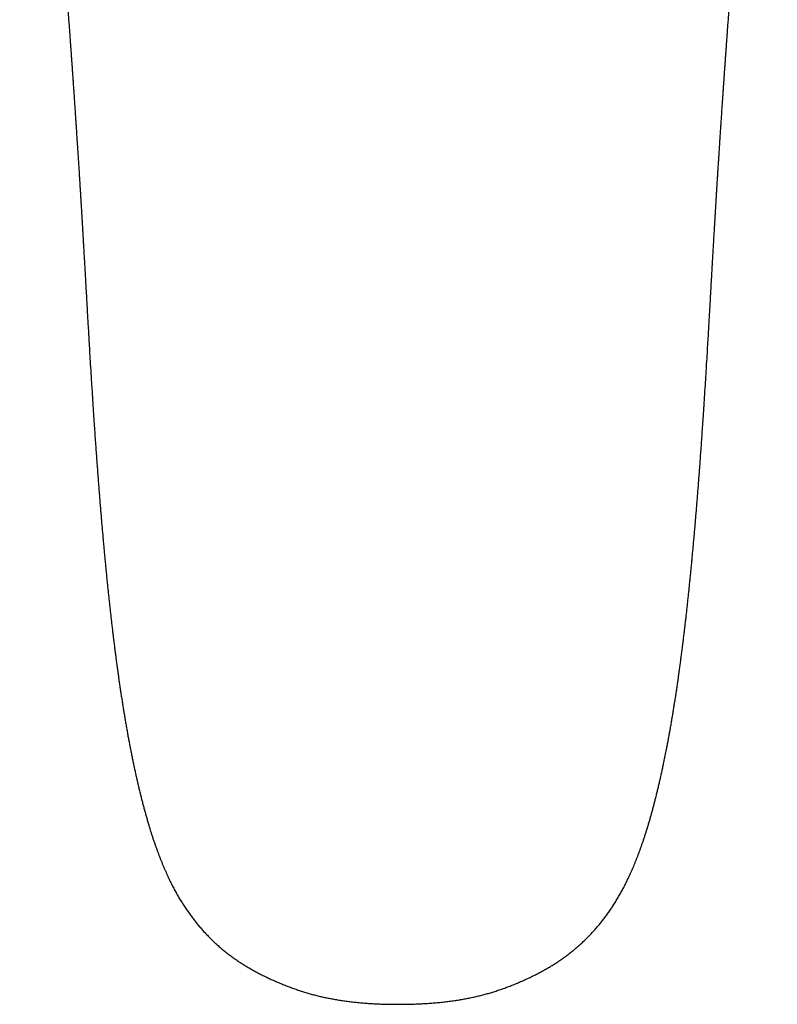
# Model space of a CAD drawing. Header units: millimetres. Extents: x 8 to 558, y 12 to 395.
# Tile 2 of 212: x 269 to 324, y 69 to 140. Entities that reach past the tile are written whole.
import ezdxf

# ---------------------------------------------------------------- set-up
doc = ezdxf.new("R2010")
doc.units = ezdxf.units.MM

msp = doc.modelspace()

# ---------------------------------------------------------------- linework, layer by layer
at = {"color": 7, "linetype": 'Continuous', "lineweight": 30}
for p, q in [((278.496, 82.023), (278.497, 82.02)), ((278.497, 82.02), (278.498, 82.016)), ((314.394, 82.02), (314.393, 82.016))]:
    msp.add_line(p, q, dxfattribs=at)
for points, knots in [([(269.118, 170.584), (269.118, 170.582), (269.118, 170.546), (269.12, 170.475), (269.123, 170.37), (269.129, 170.261), (269.136, 170.15), (269.144, 170.044), (269.153, 169.944), (269.162, 169.851), (269.171, 169.759), (269.181, 169.669), (269.192, 169.578), (269.203, 169.488), (269.214, 169.398), (269.226, 169.31), (269.237, 169.224), (269.249, 169.139), (269.261, 169.055), (269.272, 168.971), (269.284, 168.888), (269.297, 168.804), (269.309, 168.721), (269.321, 168.638), (269.333, 168.554), (269.346, 168.471), (269.359, 168.387), (269.371, 168.302), (269.384, 168.217), (269.397, 168.132), (269.41, 168.046), (269.423, 167.96), (269.437, 167.873), (269.45, 167.785), (269.464, 167.697), (269.477, 167.607), (269.491, 167.517), (269.505, 167.425), (269.519, 167.334), (269.533, 167.241), (269.547, 167.148), (269.561, 167.054), (269.575, 166.96), (269.589, 166.864), (269.604, 166.768), (269.618, 166.671), (269.633, 166.573), (269.647, 166.474), (269.662, 166.374), (269.677, 166.274), (269.692, 166.172), (269.707, 166.069), (269.722, 165.966), (269.737, 165.861), (269.752, 165.756), (269.767, 165.651), (269.783, 165.545), (269.798, 165.439), (269.813, 165.331), (269.828, 165.223), (269.844, 165.114), (269.859, 165.003), (269.875, 164.892), (269.891, 164.78), (269.907, 164.667), (269.923, 164.554), (269.938, 164.439), (269.955, 164.323), (269.971, 164.206), (269.987, 164.088), (270.003, 163.969), (270.02, 163.849), (270.036, 163.728), (270.053, 163.607), (270.07, 163.484), (270.087, 163.361), (270.104, 163.236), (270.121, 163.111), (270.138, 162.986), (270.155, 162.859), (270.172, 162.731), (270.189, 162.603), (270.207, 162.473), (270.224, 162.343), (270.242, 162.212), (270.259, 162.08), (270.277, 161.947), (270.295, 161.814), (270.313, 161.68), (270.331, 161.545), (270.349, 161.41), (270.367, 161.273), (270.385, 161.136), (270.403, 160.998), (270.422, 160.859), (270.44, 160.719), (270.458, 160.579), (270.477, 160.438), (270.496, 160.295), (270.515, 160.151), (270.534, 160.006), (270.553, 159.86), (270.572, 159.713), (270.591, 159.566), (270.61, 159.419), (270.63, 159.27), (270.649, 159.121), (270.669, 158.972), (270.688, 158.821), (270.708, 158.67), (270.727, 158.518), (270.747, 158.365), (270.766, 158.212), (270.786, 158.058), (270.806, 157.903), (270.826, 157.747), (270.846, 157.59), (270.866, 157.433), (270.886, 157.275), (270.906, 157.116), (270.926, 156.956), (270.947, 156.795), (270.967, 156.633), (270.988, 156.47), (271.008, 156.306), (271.029, 156.142), (271.049, 155.977), (271.07, 155.812), (271.09, 155.646), (271.111, 155.479), (271.131, 155.311), (271.152, 155.143), (271.173, 154.974), (271.194, 154.804), (271.214, 154.634), (271.235, 154.462), (271.256, 154.29), (271.277, 154.117), (271.298, 153.944), (271.318, 153.77), (271.339, 153.595), (271.36, 153.419), (271.381, 153.242), (271.402, 153.064), (271.423, 152.886), (271.444, 152.707), (271.465, 152.527), (271.486, 152.346), (271.507, 152.165), (271.527, 151.983), (271.548, 151.8), (271.569, 151.616), (271.59, 151.432), (271.611, 151.247), (271.632, 151.061), (271.653, 150.874), (271.674, 150.686), (271.695, 150.497), (271.715, 150.307), (271.736, 150.117), (271.757, 149.926), (271.778, 149.734), (271.799, 149.541), (271.819, 149.348), (271.84, 149.154), (271.861, 148.958), (271.881, 148.763), (271.902, 148.566), (271.922, 148.368), (271.943, 148.17), (271.963, 147.971), (271.984, 147.771), (272.004, 147.57), (272.024, 147.368), (272.045, 147.165), (272.065, 146.962), (272.085, 146.757), (272.105, 146.552), (272.125, 146.346), (272.145, 146.139), (272.165, 145.931), (272.185, 145.722), (272.205, 145.512), (272.225, 145.301), (272.244, 145.09), (272.264, 144.877), (272.283, 144.663), (272.303, 144.449), (272.322, 144.233), (272.342, 144.017), (272.361, 143.8), (272.38, 143.582), (272.399, 143.363), (272.418, 143.143), (272.437, 142.921), (272.456, 142.699), (272.475, 142.476), (272.494, 142.252), (272.513, 142.027), (272.531, 141.802), (272.55, 141.576), (272.568, 141.348), (272.586, 141.119), (272.605, 140.889), (272.623, 140.657), (272.641, 140.423), (272.659, 140.19), (272.676, 139.961), (272.693, 139.742), (272.709, 139.527), (272.724, 139.329), (272.737, 139.142), (272.746, 139.021), (272.751, 138.957), (272.751, 138.949)], [0, 0, 0, 0, 0.00083, 0.014322, 0.028182, 0.042576, 0.057249, 0.07171, 0.084051, 0.095715, 0.106771, 0.118486, 0.128826, 0.139777, 0.150205, 0.160177, 0.169762, 0.179017, 0.187984, 0.196699, 0.20519, 0.213482, 0.221587, 0.229566, 0.237378, 0.245036, 0.252554, 0.259941, 0.267209, 0.274365, 0.281418, 0.288373, 0.295238, 0.302017, 0.308715, 0.315338, 0.321949, 0.328443, 0.334853, 0.341186, 0.347445, 0.353634, 0.359756, 0.365815, 0.371813, 0.377754, 0.383639, 0.389472, 0.395254, 0.400987, 0.406674, 0.412316, 0.417915, 0.423527, 0.42897, 0.434362, 0.439704, 0.444999, 0.450249, 0.455455, 0.46062, 0.465744, 0.47083, 0.475878, 0.48089, 0.485868, 0.490812, 0.495723, 0.500603, 0.505453, 0.510274, 0.515066, 0.519831, 0.524555, 0.52925, 0.533908, 0.538532, 0.543123, 0.547683, 0.552211, 0.55671, 0.561181, 0.565624, 0.570041, 0.574431, 0.578777, 0.583088, 0.587373, 0.591631, 0.595862, 0.600067, 0.604246, 0.6084, 0.612527, 0.616629, 0.620706, 0.624758, 0.628714, 0.632771, 0.636797, 0.640794, 0.644762, 0.648703, 0.652616, 0.656504, 0.660366, 0.664204, 0.668018, 0.671809, 0.675579, 0.679326, 0.683053, 0.68676, 0.690447, 0.694116, 0.697766, 0.701398, 0.705013, 0.708612, 0.712195, 0.715762, 0.719314, 0.722852, 0.726375, 0.729912, 0.7334, 0.73687, 0.740323, 0.74376, 0.747181, 0.750587, 0.753978, 0.757347, 0.760706, 0.764054, 0.767389, 0.770711, 0.774018, 0.777307, 0.780579, 0.783845, 0.787105, 0.790352, 0.793586, 0.796809, 0.80002, 0.80322, 0.806409, 0.809588, 0.812756, 0.815914, 0.819062, 0.822201, 0.825331, 0.828451, 0.831563, 0.834669, 0.837771, 0.840864, 0.843948, 0.847025, 0.850093, 0.853154, 0.856208, 0.859255, 0.862295, 0.865329, 0.868356, 0.871378, 0.874394, 0.877405, 0.880411, 0.883412, 0.886408, 0.8894, 0.892389, 0.895373, 0.898355, 0.901333, 0.904308, 0.90728, 0.91025, 0.913219, 0.916185, 0.919149, 0.922113, 0.925075, 0.928036, 0.930997, 0.933958, 0.936906, 0.939857, 0.942813, 0.945774, 0.948736, 0.951698, 0.954659, 0.957616, 0.960572, 0.963518, 0.966471, 0.969431, 0.972398, 0.975372, 0.978355, 0.981346, 0.984346, 0.987308, 0.990068, 0.992689, 0.995465, 0.997586, 0.999728, 1, 1, 1, 1]), ([(320.14, 138.949), (320.144, 139.003), (320.152, 139.11), (320.163, 139.273), (320.176, 139.451), (320.191, 139.646), (320.207, 139.861), (320.224, 140.087), (320.242, 140.319), (320.26, 140.554), (320.279, 140.787), (320.297, 141.019), (320.315, 141.25), (320.334, 141.48), (320.352, 141.708), (320.371, 141.934), (320.39, 142.159), (320.408, 142.383), (320.427, 142.606), (320.446, 142.829), (320.465, 143.051), (320.484, 143.271), (320.503, 143.491), (320.522, 143.71), (320.542, 143.927), (320.561, 144.143), (320.58, 144.358), (320.6, 144.572), (320.619, 144.785), (320.639, 144.998), (320.658, 145.209), (320.678, 145.42), (320.698, 145.63), (320.717, 145.838), (320.737, 146.046), (320.757, 146.253), (320.777, 146.459), (320.797, 146.664), (320.817, 146.868), (320.837, 147.071), (320.857, 147.273), (320.878, 147.475), (320.898, 147.675), (320.918, 147.875), (320.939, 148.074), (320.959, 148.272), (320.979, 148.469), (321, 148.665), (321.02, 148.861), (321.041, 149.055), (321.061, 149.249), (321.082, 149.442), (321.103, 149.635), (321.123, 149.826), (321.144, 150.017), (321.165, 150.206), (321.186, 150.396), (321.206, 150.584), (321.227, 150.771), (321.248, 150.958), (321.269, 151.144), (321.289, 151.329), (321.31, 151.513), (321.331, 151.696), (321.352, 151.879), (321.373, 152.06), (321.394, 152.241), (321.414, 152.421), (321.435, 152.601), (321.456, 152.779), (321.477, 152.957), (321.498, 153.134), (321.518, 153.31), (321.539, 153.486), (321.56, 153.661), (321.581, 153.835), (321.601, 154.008), (321.622, 154.18), (321.643, 154.352), (321.664, 154.522), (321.684, 154.692), (321.705, 154.862), (321.725, 155.03), (321.746, 155.197), (321.766, 155.364), (321.787, 155.529), (321.807, 155.694), (321.827, 155.859), (321.848, 156.022), (321.868, 156.185), (321.888, 156.347), (321.909, 156.508), (321.929, 156.669), (321.949, 156.829), (321.969, 156.988), (321.989, 157.146), (322.009, 157.304), (322.029, 157.461), (322.049, 157.616), (322.068, 157.771), (322.088, 157.925), (322.108, 158.079), (322.127, 158.231), (322.147, 158.383), (322.166, 158.534), (322.186, 158.684), (322.205, 158.833), (322.224, 158.982), (322.243, 159.13), (322.262, 159.277), (322.282, 159.424), (322.301, 159.57), (322.319, 159.715), (322.338, 159.859), (322.357, 160.003), (322.376, 160.146), (322.395, 160.289), (322.413, 160.431), (322.432, 160.573), (322.45, 160.712), (322.469, 160.85), (322.487, 160.987), (322.505, 161.123), (322.523, 161.259), (322.541, 161.394), (322.558, 161.528), (322.576, 161.662), (322.594, 161.794), (322.611, 161.926), (322.629, 162.057), (322.646, 162.187), (322.664, 162.316), (322.681, 162.445), (322.698, 162.573), (322.715, 162.7), (322.732, 162.826), (322.749, 162.951), (322.766, 163.075), (322.783, 163.199), (322.799, 163.322), (322.816, 163.443), (322.832, 163.564), (322.849, 163.684), (322.865, 163.804), (322.881, 163.922), (322.898, 164.04), (322.914, 164.157), (322.93, 164.273), (322.946, 164.387), (322.961, 164.501), (322.977, 164.614), (322.993, 164.726), (323.008, 164.837), (323.024, 164.946), (323.039, 165.055), (323.054, 165.163), (323.07, 165.27), (323.085, 165.377), (323.1, 165.482), (323.115, 165.587), (323.13, 165.69), (323.144, 165.793), (323.159, 165.895), (323.174, 165.996), (323.188, 166.097), (323.203, 166.198), (323.218, 166.298), (323.232, 166.396), (323.247, 166.494), (323.261, 166.591), (323.275, 166.687), (323.29, 166.783), (323.304, 166.877), (323.318, 166.97), (323.332, 167.063), (323.346, 167.155), (323.359, 167.246), (323.373, 167.336), (323.387, 167.426), (323.4, 167.515), (323.413, 167.603), (323.427, 167.691), (323.44, 167.778), (323.453, 167.864), (323.466, 167.949), (323.479, 168.033), (323.492, 168.117), (323.504, 168.2), (323.517, 168.282), (323.529, 168.364), (323.542, 168.446), (323.554, 168.527), (323.566, 168.607), (323.578, 168.688), (323.589, 168.768), (323.601, 168.848), (323.613, 168.928), (323.624, 169.008), (323.635, 169.087), (323.646, 169.168), (323.657, 169.248), (323.668, 169.329), (323.679, 169.411), (323.689, 169.494), (323.7, 169.579), (323.71, 169.666), (323.72, 169.756), (323.729, 169.847), (323.738, 169.941), (323.747, 170.038), (323.755, 170.139), (323.762, 170.244), (323.767, 170.352), (323.771, 170.462), (323.773, 170.54), (323.773, 170.58), (323.773, 170.584)], [0, 0, 0, 0, 0.001998, 0.004047, 0.006105, 0.008719, 0.011437, 0.014295, 0.017323, 0.020316, 0.023318, 0.026312, 0.029298, 0.032275, 0.035246, 0.038209, 0.041165, 0.044115, 0.047071, 0.05003, 0.052991, 0.055953, 0.058915, 0.061873, 0.064827, 0.067775, 0.070715, 0.073663, 0.076617, 0.079571, 0.082526, 0.085483, 0.088441, 0.091401, 0.094363, 0.097328, 0.100294, 0.103264, 0.106236, 0.109212, 0.112192, 0.115175, 0.118163, 0.121155, 0.124151, 0.127153, 0.130159, 0.133171, 0.136189, 0.139213, 0.142243, 0.145279, 0.148322, 0.151373, 0.154431, 0.157496, 0.160569, 0.163651, 0.166741, 0.16984, 0.172948, 0.176058, 0.179177, 0.182304, 0.185441, 0.188587, 0.191744, 0.19491, 0.198087, 0.201274, 0.204472, 0.207682, 0.210903, 0.214137, 0.217382, 0.22064, 0.22391, 0.227186, 0.230473, 0.233777, 0.237095, 0.240426, 0.243769, 0.247122, 0.250483, 0.253856, 0.257247, 0.260653, 0.264074, 0.267511, 0.270965, 0.274436, 0.277926, 0.281436, 0.284959, 0.288497, 0.29205, 0.295618, 0.299201, 0.302801, 0.306417, 0.310051, 0.313702, 0.317372, 0.321061, 0.32477, 0.328498, 0.332248, 0.336019, 0.339812, 0.343629, 0.347468, 0.351333, 0.355222, 0.359137, 0.363079, 0.367049, 0.371047, 0.375075, 0.379133, 0.383086, 0.387141, 0.39122, 0.395324, 0.399453, 0.403606, 0.407785, 0.41199, 0.41622, 0.420475, 0.424757, 0.429064, 0.433396, 0.437791, 0.442195, 0.446626, 0.451083, 0.455568, 0.460082, 0.464627, 0.469202, 0.47381, 0.478452, 0.483129, 0.487837, 0.492587, 0.497364, 0.502169, 0.507002, 0.511865, 0.516758, 0.521683, 0.526641, 0.531633, 0.53666, 0.541723, 0.546823, 0.551963, 0.557143, 0.562365, 0.56763, 0.572941, 0.578299, 0.583707, 0.589165, 0.594749, 0.600358, 0.60601, 0.611707, 0.61745, 0.623241, 0.629083, 0.634977, 0.640926, 0.646931, 0.652997, 0.659125, 0.665319, 0.671582, 0.677917, 0.684329, 0.690821, 0.69744, 0.704058, 0.710752, 0.717524, 0.724378, 0.731321, 0.738358, 0.745494, 0.752737, 0.760094, 0.767573, 0.775186, 0.782942, 0.790854, 0.798921, 0.807128, 0.815517, 0.824105, 0.832916, 0.841977, 0.851319, 0.860982, 0.871013, 0.88147, 0.892423, 0.903948, 0.915634, 0.927986, 0.941056, 0.954855, 0.969255, 0.983943, 0.998392, 1, 1, 1, 1]), ([(272.751, 138.95), (272.756, 138.883), (272.768, 138.715), (272.788, 138.444), (272.81, 138.138), (272.832, 137.83), (272.854, 137.519), (272.876, 137.206), (272.898, 136.891), (272.92, 136.575), (272.942, 136.256), (272.964, 135.936), (272.987, 135.614), (273.009, 135.29), (273.031, 134.963), (273.053, 134.635), (273.076, 134.305), (273.098, 133.972), (273.121, 133.637), (273.143, 133.3), (273.166, 132.961), (273.189, 132.619), (273.211, 132.274), (273.234, 131.927), (273.257, 131.576), (273.28, 131.222), (273.304, 130.865), (273.327, 130.505), (273.35, 130.141), (273.374, 129.778), (273.397, 129.417), (273.419, 129.063), (273.441, 128.716), (273.463, 128.374), (273.484, 128.037), (273.504, 127.708), (273.524, 127.385), (273.544, 127.065), (273.563, 126.745), (273.583, 126.423), (273.602, 126.1), (273.621, 125.775), (273.641, 125.449), (273.66, 125.12), (273.679, 124.782), (273.699, 124.434), (273.72, 124.075), (273.741, 123.706), (273.763, 123.327), (273.785, 122.936), (273.808, 122.533), (273.832, 122.117), (273.856, 121.687), (273.881, 121.245), (273.907, 120.789), (273.934, 120.318), (273.961, 119.828), (273.991, 119.318), (274.021, 118.784), (274.054, 118.221), (274.088, 117.623), (274.126, 116.978), (274.168, 116.266), (274.216, 115.467), (274.272, 114.553), (274.331, 113.615), (274.388, 112.721), (274.439, 111.943), (274.486, 111.244), (274.529, 110.602), (274.571, 110.003), (274.61, 109.438), (274.65, 108.884), (274.69, 108.337), (274.73, 107.796), (274.769, 107.278), (274.808, 106.78), (274.845, 106.298), (274.883, 105.828), (274.92, 105.368), (274.957, 104.916), (274.994, 104.474), (275.031, 104.04), (275.068, 103.614), (275.105, 103.195), (275.141, 102.784), (275.178, 102.379), (275.215, 101.98), (275.251, 101.587), (275.288, 101.2), (275.325, 100.819), (275.362, 100.444), (275.398, 100.074), (275.435, 99.708), (275.473, 99.344), (275.51, 98.983), (275.548, 98.626), (275.586, 98.271), (275.625, 97.919), (275.664, 97.57), (275.703, 97.223), (275.742, 96.879), (275.782, 96.537), (275.822, 96.198), (275.863, 95.863), (275.904, 95.528), (275.946, 95.193), (275.988, 94.854), (276.032, 94.518), (276.076, 94.182), (276.12, 93.848), (276.166, 93.516), (276.211, 93.184), (276.258, 92.855), (276.305, 92.526), (276.353, 92.199), (276.401, 91.873), (276.45, 91.549), (276.5, 91.226), (276.551, 90.905), (276.602, 90.585), (276.655, 90.266), (276.708, 89.948), (276.762, 89.63), (276.817, 89.312), (276.874, 88.994), (276.931, 88.676), (276.99, 88.357), (277.05, 88.039), (277.112, 87.721), (277.175, 87.404), (277.239, 87.087), (277.304, 86.771), (277.371, 86.456), (277.439, 86.141), (277.508, 85.828), (277.579, 85.515), (277.651, 85.204), (277.724, 84.894), (277.798, 84.588), (277.874, 84.284), (277.95, 83.984), (278.027, 83.687), (278.105, 83.393), (278.184, 83.102), (278.264, 82.816), (278.345, 82.534), (278.421, 82.272), (278.472, 82.104), (278.495, 82.028)], [0, 0, 0, 0, 0.003691, 0.009285, 0.014898, 0.020524, 0.0262, 0.031895, 0.037611, 0.043347, 0.049106, 0.054887, 0.060692, 0.066521, 0.072374, 0.078254, 0.084159, 0.090093, 0.096054, 0.102045, 0.108066, 0.114119, 0.120222, 0.126366, 0.132552, 0.138783, 0.145059, 0.151383, 0.157746, 0.164186, 0.170489, 0.176664, 0.182721, 0.188669, 0.194515, 0.200298, 0.205809, 0.211336, 0.216879, 0.222437, 0.228012, 0.233604, 0.239212, 0.244841, 0.25058, 0.256595, 0.26275, 0.269058, 0.275537, 0.282205, 0.289084, 0.296197, 0.303518, 0.311047, 0.318806, 0.326825, 0.335141, 0.343796, 0.352851, 0.36238, 0.37249, 0.383332, 0.395226, 0.40876, 0.424055, 0.441728, 0.456566, 0.469583, 0.481349, 0.492193, 0.502326, 0.511893, 0.520996, 0.530637, 0.539831, 0.548638, 0.557114, 0.565303, 0.573311, 0.581194, 0.588915, 0.596486, 0.603918, 0.611219, 0.6184, 0.625467, 0.632428, 0.639288, 0.646054, 0.65273, 0.659321, 0.665774, 0.672176, 0.67853, 0.684839, 0.691103, 0.697324, 0.703504, 0.709644, 0.715744, 0.721807, 0.727833, 0.733824, 0.73978, 0.745702, 0.751509, 0.757503, 0.763483, 0.769449, 0.775401, 0.78134, 0.787264, 0.793174, 0.799071, 0.804953, 0.810822, 0.816677, 0.822518, 0.828346, 0.83416, 0.839961, 0.845753, 0.851531, 0.857329, 0.863146, 0.868979, 0.874827, 0.880686, 0.886555, 0.892432, 0.898314, 0.904199, 0.910084, 0.915966, 0.921844, 0.927715, 0.933578, 0.939458, 0.945302, 0.951099, 0.956849, 0.96255, 0.968203, 0.973806, 0.979362, 0.984874, 0.990275, 0.995591, 1, 1, 1, 1]), ([(314.394, 82.02), (314.42, 82.106), (314.473, 82.282), (314.551, 82.549), (314.629, 82.822), (314.706, 83.099), (314.783, 83.381), (314.859, 83.667), (314.935, 83.958), (315.01, 84.252), (315.083, 84.549), (315.156, 84.849), (315.228, 85.152), (315.3, 85.458), (315.37, 85.768), (315.439, 86.079), (315.507, 86.393), (315.574, 86.706), (315.639, 87.021), (315.703, 87.336), (315.766, 87.653), (315.828, 87.97), (315.888, 88.288), (315.947, 88.606), (316.005, 88.925), (316.062, 89.244), (316.118, 89.563), (316.172, 89.882), (316.226, 90.2), (316.278, 90.519), (316.33, 90.837), (316.38, 91.156), (316.43, 91.477), (316.479, 91.799), (316.527, 92.122), (316.575, 92.447), (316.622, 92.773), (316.668, 93.1), (316.714, 93.429), (316.759, 93.759), (316.803, 94.091), (316.847, 94.424), (316.891, 94.758), (316.933, 95.094), (316.975, 95.431), (317.017, 95.77), (317.058, 96.107), (317.098, 96.444), (317.138, 96.78), (317.177, 97.12), (317.215, 97.461), (317.254, 97.805), (317.292, 98.152), (317.33, 98.501), (317.367, 98.853), (317.404, 99.208), (317.441, 99.565), (317.478, 99.926), (317.514, 100.289), (317.55, 100.655), (317.586, 101.025), (317.622, 101.398), (317.658, 101.777), (317.693, 102.161), (317.729, 102.552), (317.765, 102.948), (317.8, 103.35), (317.836, 103.759), (317.872, 104.174), (317.907, 104.595), (317.943, 105.025), (317.979, 105.462), (318.015, 105.907), (318.051, 106.361), (318.087, 106.824), (318.123, 107.296), (318.16, 107.779), (318.197, 108.278), (318.235, 108.795), (318.273, 109.334), (318.313, 109.897), (318.354, 110.49), (318.397, 111.119), (318.442, 111.794), (318.491, 112.527), (318.543, 113.342), (318.601, 114.266), (318.659, 115.208), (318.713, 116.098), (318.758, 116.858), (318.798, 117.533), (318.833, 118.143), (318.866, 118.711), (318.897, 119.245), (318.927, 119.769), (318.956, 120.286), (318.985, 120.797), (319.013, 121.286), (319.039, 121.756), (319.065, 122.209), (319.09, 122.647), (319.114, 123.072), (319.137, 123.483), (319.16, 123.88), (319.182, 124.265), (319.204, 124.637), (319.225, 125), (319.244, 125.341), (319.264, 125.67), (319.283, 125.991), (319.302, 126.316), (319.322, 126.64), (319.341, 126.963), (319.361, 127.284), (319.38, 127.604), (319.4, 127.923), (319.42, 128.243), (319.441, 128.569), (319.462, 128.901), (319.483, 129.24), (319.505, 129.584), (319.527, 129.934), (319.55, 130.29), (319.574, 130.652), (319.597, 131.015), (319.621, 131.377), (319.644, 131.735), (319.668, 132.09), (319.691, 132.441), (319.714, 132.79), (319.737, 133.135), (319.76, 133.478), (319.783, 133.817), (319.805, 134.154), (319.828, 134.489), (319.851, 134.822), (319.873, 135.152), (319.896, 135.48), (319.918, 135.806), (319.94, 136.131), (319.963, 136.453), (319.985, 136.773), (320.008, 137.091), (320.03, 137.407), (320.052, 137.722), (320.074, 138.035), (320.096, 138.345), (320.118, 138.65), (320.133, 138.851), (320.14, 138.95)], [0, 0, 0, 0, 0.005004, 0.010166, 0.015401, 0.020708, 0.026088, 0.031573, 0.037105, 0.042683, 0.048309, 0.053982, 0.059703, 0.06547, 0.071283, 0.077155, 0.082998, 0.08885, 0.094709, 0.100573, 0.10644, 0.112308, 0.118173, 0.124035, 0.129889, 0.135734, 0.141569, 0.147389, 0.153194, 0.158981, 0.164748, 0.170518, 0.176305, 0.182105, 0.187919, 0.193746, 0.199588, 0.205443, 0.211312, 0.217195, 0.223093, 0.229005, 0.23493, 0.24087, 0.246824, 0.252793, 0.258777, 0.264646, 0.270555, 0.276497, 0.282474, 0.288485, 0.294532, 0.300617, 0.30674, 0.312903, 0.319107, 0.325352, 0.331641, 0.337975, 0.344355, 0.350782, 0.3573, 0.363934, 0.370652, 0.37746, 0.384363, 0.391366, 0.398475, 0.405697, 0.413038, 0.420507, 0.428114, 0.435868, 0.443781, 0.451794, 0.460007, 0.468491, 0.477282, 0.486425, 0.495979, 0.506022, 0.51666, 0.528043, 0.540392, 0.554049, 0.569545, 0.587432, 0.602013, 0.614854, 0.626117, 0.63639, 0.645984, 0.655032, 0.663633, 0.67274, 0.681418, 0.689725, 0.697715, 0.705431, 0.712908, 0.72017, 0.727197, 0.733982, 0.740553, 0.746936, 0.753149, 0.759209, 0.764527, 0.770137, 0.775748, 0.781342, 0.786919, 0.792481, 0.798026, 0.803556, 0.809073, 0.814738, 0.820547, 0.826451, 0.832458, 0.838574, 0.844808, 0.85117, 0.85762, 0.863973, 0.870277, 0.876534, 0.882745, 0.888913, 0.895039, 0.901125, 0.907162, 0.91317, 0.919149, 0.925099, 0.931021, 0.936916, 0.942785, 0.94863, 0.95445, 0.960246, 0.96602, 0.971771, 0.977502, 0.983212, 0.988902, 0.994546, 1, 1, 1, 1]), ([(278.498, 82.016), (278.509, 81.981), (278.54, 81.881), (278.599, 81.698), (278.673, 81.468), (278.755, 81.224), (278.836, 80.985), (278.918, 80.751), (278.999, 80.524), (279.081, 80.302), (279.162, 80.086), (279.243, 79.876), (279.324, 79.672), (279.405, 79.472), (279.486, 79.277), (279.567, 79.086), (279.649, 78.899), (279.731, 78.716), (279.813, 78.537), (279.895, 78.362), (279.978, 78.19), (280.061, 78.023), (280.144, 77.859), (280.228, 77.698), (280.312, 77.541), (280.396, 77.386), (280.481, 77.235), (280.567, 77.086), (280.653, 76.94), (280.74, 76.796), (280.827, 76.656), (280.915, 76.517), (281.005, 76.378), (281.097, 76.24), (281.19, 76.103), (281.285, 75.967), (281.381, 75.833), (281.477, 75.7), (281.575, 75.57), (281.674, 75.441), (281.774, 75.313), (281.874, 75.188), (281.975, 75.064), (282.077, 74.943), (282.18, 74.823), (282.283, 74.705), (282.388, 74.588), (282.494, 74.473), (282.601, 74.359), (282.709, 74.247), (282.817, 74.137), (282.927, 74.028), (283.037, 73.921), (283.149, 73.815), (283.261, 73.711), (283.374, 73.608), (283.489, 73.506), (283.604, 73.407), (283.72, 73.308), (283.838, 73.211), (283.956, 73.116), (284.075, 73.022), (284.194, 72.929), (284.315, 72.838), (284.437, 72.748), (284.561, 72.659), (284.685, 72.572), (284.81, 72.486), (284.936, 72.402), (285.064, 72.318), (285.194, 72.235), (285.327, 72.152), (285.462, 72.07), (285.598, 71.989), (285.736, 71.908), (285.876, 71.829), (286.016, 71.751), (286.157, 71.674), (286.301, 71.598), (286.446, 71.523), (286.593, 71.448), (286.741, 71.374), (286.892, 71.301), (287.044, 71.229), (287.193, 71.159), (287.342, 71.091), (287.491, 71.024), (287.643, 70.957), (287.797, 70.891), (287.95, 70.827), (288.105, 70.763), (288.26, 70.701), (288.414, 70.64), (288.569, 70.581), (288.724, 70.523), (288.88, 70.467), (289.037, 70.411), (289.194, 70.357), (289.352, 70.305), (289.51, 70.254), (289.669, 70.204), (289.828, 70.156), (289.987, 70.11), (290.146, 70.065), (290.306, 70.022), (290.466, 69.98), (290.627, 69.939), (290.787, 69.901), (290.949, 69.864), (291.113, 69.827), (291.28, 69.792), (291.448, 69.758), (291.618, 69.726), (291.79, 69.695), (291.963, 69.664), (292.138, 69.636), (292.314, 69.608), (292.493, 69.582), (292.673, 69.557), (292.855, 69.534), (293.039, 69.511), (293.225, 69.49), (293.414, 69.47), (293.604, 69.451), (293.797, 69.434), (293.992, 69.418), (294.188, 69.403), (294.387, 69.39), (294.588, 69.378), (294.791, 69.367), (294.997, 69.357), (295.205, 69.349), (295.416, 69.342), (295.629, 69.337), (295.846, 69.332), (296.063, 69.329), (296.263, 69.328), (296.39, 69.327), (296.446, 69.327)], [0, 0, 0, 0, 0.00479, 0.013702, 0.025167, 0.036411, 0.047422, 0.058205, 0.06878, 0.079075, 0.089115, 0.098924, 0.108521, 0.117922, 0.127143, 0.136197, 0.145096, 0.153852, 0.162485, 0.170951, 0.179263, 0.187432, 0.195469, 0.203385, 0.211189, 0.218887, 0.226488, 0.233998, 0.241423, 0.248769, 0.256016, 0.263138, 0.270446, 0.277738, 0.285011, 0.292259, 0.299477, 0.306663, 0.313811, 0.320918, 0.327982, 0.334999, 0.341967, 0.348882, 0.355742, 0.362583, 0.369412, 0.376208, 0.382971, 0.389704, 0.396409, 0.403086, 0.409738, 0.416365, 0.42297, 0.429553, 0.436117, 0.442663, 0.449191, 0.455704, 0.462205, 0.46864, 0.475097, 0.481542, 0.487978, 0.494405, 0.500825, 0.507238, 0.513647, 0.520045, 0.526587, 0.533177, 0.539805, 0.546464, 0.553145, 0.559838, 0.566534, 0.573213, 0.579966, 0.586752, 0.593573, 0.600429, 0.607322, 0.614252, 0.621209, 0.627647, 0.634449, 0.641246, 0.64804, 0.654829, 0.661614, 0.668395, 0.675187, 0.681734, 0.688455, 0.695165, 0.701863, 0.708548, 0.715221, 0.721883, 0.728533, 0.735171, 0.741799, 0.748417, 0.755024, 0.761622, 0.768212, 0.77479, 0.781332, 0.788051, 0.794822, 0.801645, 0.808519, 0.81544, 0.822408, 0.829417, 0.836484, 0.843619, 0.850814, 0.858074, 0.865402, 0.872802, 0.880279, 0.887843, 0.895484, 0.903192, 0.910972, 0.918828, 0.926763, 0.934784, 0.942893, 0.951096, 0.959398, 0.967806, 0.976325, 0.984984, 0.993481, 1, 1, 1, 1]), ([(296.446, 69.327), (296.464, 69.327), (296.56, 69.327), (296.724, 69.328), (296.944, 69.331), (297.16, 69.334), (297.38, 69.339), (297.597, 69.346), (297.812, 69.354), (298.025, 69.363), (298.234, 69.374), (298.441, 69.386), (298.646, 69.399), (298.848, 69.414), (299.048, 69.43), (299.245, 69.448), (299.441, 69.466), (299.635, 69.487), (299.826, 69.508), (300.015, 69.531), (300.202, 69.555), (300.387, 69.58), (300.57, 69.607), (300.751, 69.635), (300.929, 69.665), (301.106, 69.695), (301.282, 69.727), (301.455, 69.761), (301.627, 69.796), (301.797, 69.832), (301.965, 69.869), (302.132, 69.908), (302.296, 69.947), (302.457, 69.988), (302.616, 70.03), (302.774, 70.073), (302.933, 70.118), (303.09, 70.164), (303.248, 70.212), (303.405, 70.261), (303.562, 70.312), (303.718, 70.364), (303.874, 70.418), (304.03, 70.473), (304.185, 70.53), (304.34, 70.588), (304.494, 70.647), (304.647, 70.707), (304.799, 70.768), (304.951, 70.831), (305.104, 70.895), (305.257, 70.961), (305.409, 71.028), (305.56, 71.096), (305.71, 71.165), (305.864, 71.236), (306.018, 71.31), (306.172, 71.385), (306.323, 71.46), (306.472, 71.537), (306.62, 71.614), (306.766, 71.691), (306.91, 71.77), (307.052, 71.85), (307.193, 71.93), (307.331, 72.011), (307.469, 72.094), (307.605, 72.177), (307.739, 72.261), (307.871, 72.347), (308.002, 72.433), (308.129, 72.519), (308.254, 72.606), (308.378, 72.693), (308.5, 72.782), (308.621, 72.871), (308.741, 72.963), (308.86, 73.055), (308.977, 73.149), (309.094, 73.244), (309.21, 73.341), (309.325, 73.439), (309.439, 73.539), (309.553, 73.64), (309.665, 73.743), (309.776, 73.847), (309.887, 73.952), (309.996, 74.059), (310.104, 74.167), (310.212, 74.277), (310.318, 74.389), (310.424, 74.502), (310.528, 74.616), (310.632, 74.732), (310.735, 74.85), (310.837, 74.969), (310.937, 75.09), (311.037, 75.212), (311.136, 75.336), (311.234, 75.462), (311.331, 75.589), (311.427, 75.719), (311.523, 75.85), (311.617, 75.982), (311.711, 76.117), (311.803, 76.253), (311.894, 76.39), (311.984, 76.529), (312.073, 76.669), (312.159, 76.809), (312.245, 76.951), (312.328, 77.093), (312.412, 77.237), (312.494, 77.385), (312.576, 77.534), (312.657, 77.687), (312.738, 77.842), (312.819, 78), (312.899, 78.161), (312.978, 78.325), (313.057, 78.492), (313.137, 78.663), (313.215, 78.838), (313.294, 79.016), (313.373, 79.199), (313.451, 79.385), (313.529, 79.575), (313.606, 79.768), (313.684, 79.966), (313.761, 80.169), (313.838, 80.376), (313.915, 80.588), (313.993, 80.806), (314.071, 81.03), (314.149, 81.26), (314.227, 81.495), (314.305, 81.735), (314.36, 81.91), (314.389, 82.004), (314.393, 82.016)], [0, 0, 0, 0, 0.002206, 0.011265, 0.019408, 0.028215, 0.036786, 0.045388, 0.053873, 0.062246, 0.070516, 0.078687, 0.086765, 0.094756, 0.102664, 0.110493, 0.118249, 0.125937, 0.133562, 0.141093, 0.148545, 0.155922, 0.163229, 0.17047, 0.177655, 0.184777, 0.191837, 0.198849, 0.205811, 0.212721, 0.219576, 0.226378, 0.233167, 0.239703, 0.246248, 0.252801, 0.259365, 0.265939, 0.272523, 0.279119, 0.285726, 0.292345, 0.298977, 0.305621, 0.312278, 0.318948, 0.325632, 0.332324, 0.338863, 0.345622, 0.352386, 0.359155, 0.36593, 0.37271, 0.379495, 0.386315, 0.39356, 0.400577, 0.407555, 0.414496, 0.4214, 0.428269, 0.435105, 0.441955, 0.448681, 0.45541, 0.462128, 0.468827, 0.475498, 0.482131, 0.488721, 0.495249, 0.501639, 0.508034, 0.514435, 0.520844, 0.527261, 0.533688, 0.540125, 0.546505, 0.552986, 0.559481, 0.565991, 0.572518, 0.579062, 0.585626, 0.592211, 0.598818, 0.605448, 0.612103, 0.618785, 0.625495, 0.632234, 0.639005, 0.645808, 0.652657, 0.659477, 0.66635, 0.673274, 0.680247, 0.687266, 0.694329, 0.701432, 0.708573, 0.715747, 0.722952, 0.730182, 0.737433, 0.744702, 0.751985, 0.759115, 0.766348, 0.773653, 0.781035, 0.7885, 0.796052, 0.803699, 0.811446, 0.819301, 0.827271, 0.835366, 0.843594, 0.851967, 0.860501, 0.869171, 0.877977, 0.886927, 0.896031, 0.905302, 0.914751, 0.924393, 0.934244, 0.94432, 0.954644, 0.965249, 0.976053, 0.987066, 0.998297, 1, 1, 1, 1])]:
    msp.add_open_spline(points, degree=3, knots=knots, dxfattribs=at)

doc.saveas('drawing.dxf')
